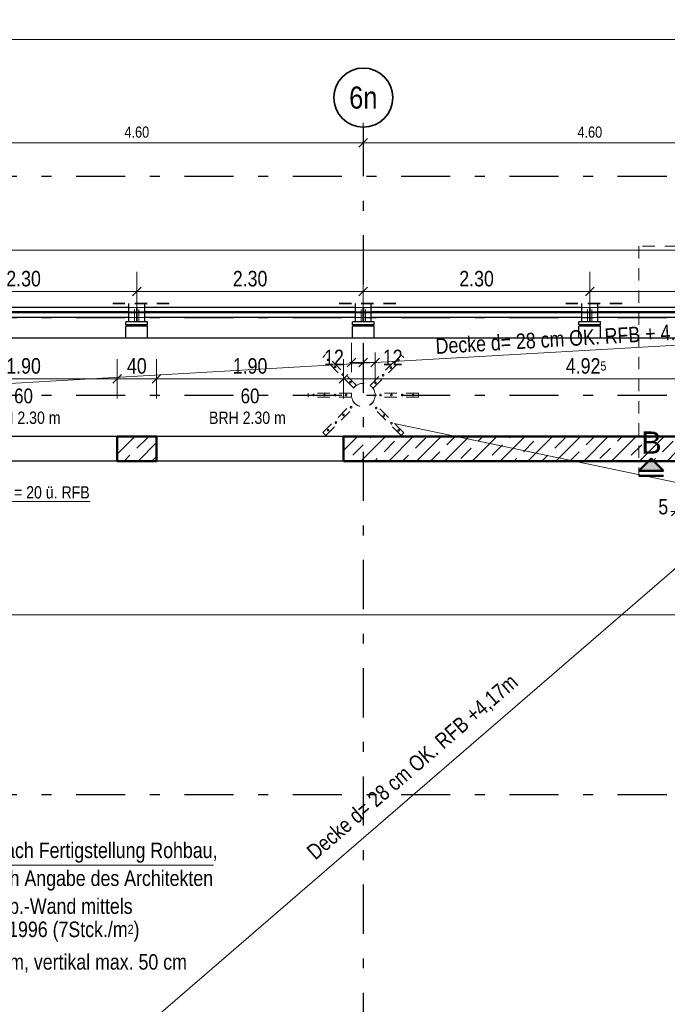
# Model space of a CAD drawing. Header units: millimetres. Extents: x 0 to 102, y -15 to 47.
# Tile 56 of 103: x 17.87 to 24.44, y 30.09 to 40.1. Entities that reach past the tile are written whole.
import ezdxf
from ezdxf.enums import TextEntityAlignment as Align

# ---------------------------------------------------------------- set-up
doc = ezdxf.new("R2010")
doc.units = ezdxf.units.MM
for name, pattern in [('DASHDOT', [1, 0.5, -0.25, 0, -0.25]), ('DASHDOTX2', [2, 1, -0.5, 0, -0.5]), ('HIDDEN', [0.375, 0.25, -0.125])]:
    doc.linetypes.add(name, pattern=pattern)
doc.layers.add('Achsen', color=7, linetype='Continuous', lineweight=20)
doc.layers.add('Schraffuren', color=7, linetype='Continuous', lineweight=20)
doc.styles.add('Arial', font='arial.ttf')
doc.styles.add('Arial Narrow', font='ARIALN.TTF')
doc.dimstyles.new('Arch_Strakon_dimstyle', dxfattribs={"dimtxt": 15.75, "dimasz": 1, "dimexe": 1.25, "dimexo": 0.0625, "dimgap": 1, "dimtad": 0, "dimzin": 12, "dimdsep": 46, "dimtxsty": 'Arial Narrow', "dimblk": 'Arrowhead_Tick', "dimsah": 1, "dimcen": 0, "dimse1": 1, "dimse2": 1, "dimclrd": 6, "dimclrt": 2, "dimazin": 0, "dimtfac": 1, "dimtdec": 4, "dimtmove": 0, "dimatfit": 3, "dimldrblk": 'NONE', "dimfxl": 1, "dimtvp": 1, "dimtolj": 1, "dimtzin": 0, "dimlwd": 13, "dimarcsym": 2})
pattern_1 = [(45, (0, 0), (-0.1414214, 0.1414214), [0.15, -0.1]), (45, (-0.07071, 0.07071), (-0.1414214, 0.1414214), [])]

# ---------------------------------------------------------------- blocks, each defined once
blk = doc.blocks.new('Arrowhead_Tick')
at = {"color": 0, "linetype": 'Continuous', "lineweight": -2}
for p, q in [((0, 20), (0, -10)), ((-1, 0), (0, 0)), ((10, 0), (0, 0))]:
    blk.add_line(p, q, dxfattribs=at)
at = {"color": 2, "linetype": 'Continuous', "lineweight": 35}
blk.add_line((4.4, 4.4), (-4.4, -4.4), dxfattribs=at)
blk = doc.blocks.new('*D23')
at = {"layer": 'Achsen', "color": 6, "linetype": 'Continuous', "lineweight": 13}
blk.add_line((16.766, 38.85), (21.346, 38.85), dxfattribs=at)
at = {"layer": 'Defpoints', "color": 0}
for p in [(16.756, 39.009), (21.356, 39.009), (21.356, 38.85)]:
    blk.add_point(p, dxfattribs=at)
at = {"layer": 'Achsen', "color": 6, "lineweight": 13, "xscale": 0.01, "yscale": 0.01, "zscale": 0.01}
blk.add_blockref('Arrowhead_Tick', (21.356, 38.85), dxfattribs=at)
at = {"layer": 'Achsen', "color": 6, "lineweight": 13, "xscale": 0.01, "yscale": 0.01, "zscale": 0.01, "rotation": 180}
blk.add_blockref('Arrowhead_Tick', (16.756, 38.85), dxfattribs=at)
at = {"layer": 'Achsen', "color": 3, "lineweight": 35, "insert": (19.056, 38.957), "char_height": 0.1125, "attachment_point": 5, "style": 'Arial Narrow'}
blk.add_mtext('\\A1;4.60', dxfattribs=at)
blk = doc.blocks.new('_None')
blk = doc.blocks.new('*D24')
at = {"layer": 'Achsen', "color": 6, "linetype": 'Continuous', "lineweight": 13}
blk.add_line((21.366, 38.85), (25.946, 38.85), dxfattribs=at)
at = {"layer": 'Defpoints', "color": 0}
for p in [(21.356, 39.009), (25.956, 39.009), (25.956, 38.85)]:
    blk.add_point(p, dxfattribs=at)
at = {"layer": 'Achsen', "color": 6, "lineweight": 13, "xscale": 0.01, "yscale": 0.01, "zscale": 0.01}
blk.add_blockref('Arrowhead_Tick', (25.956, 38.85), dxfattribs=at)
at = {"layer": 'Achsen', "color": 6, "lineweight": 13, "xscale": 0.01, "yscale": 0.01, "zscale": 0.01, "rotation": 180}
blk.add_blockref('Arrowhead_Tick', (21.356, 38.85), dxfattribs=at)
at = {"layer": 'Achsen', "color": 3, "lineweight": 35, "insert": (23.656, 38.957), "char_height": 0.1125, "attachment_point": 5, "style": 'Arial Narrow'}
blk.add_mtext('\\A1;4.60', dxfattribs=at)
blk = doc.blocks.new('*D74')
at = {"layer": 'Achsen', "color": 6, "linetype": 'Continuous', "lineweight": 13}
blk.add_line((8.645, 34.05), (25.82, 34.05), dxfattribs=at)
at = {"layer": 'Defpoints', "color": 0}
for p in [(8.635, 35.473), (25.83, 34.05), (25.83, 33.232)]:
    blk.add_point(p, dxfattribs=at)
at = {"layer": 'Achsen', "color": 6, "lineweight": 13, "xscale": 0.01, "yscale": 0.01, "zscale": 0.01}
blk.add_blockref('Arrowhead_Tick', (25.83, 34.05), dxfattribs=at)
at = {"layer": 'Achsen', "color": 6, "lineweight": 13, "xscale": 0.01, "yscale": 0.01, "zscale": 0.01, "rotation": 180}
blk.add_blockref('Arrowhead_Tick', (8.635, 34.05), dxfattribs=at)
at = {"layer": 'Achsen', "color": 2, "lineweight": 35, "insert": (17.233, 34.18), "char_height": 0.1575, "attachment_point": 5, "style": 'Arial Narrow'}
blk.add_mtext('\\A1;17.19{\\A1;\\H.6x;\\S5;}', dxfattribs=at)
blk = doc.blocks.new('*D148')
at = {"layer": 'Achsen', "color": 6, "linetype": 'Continuous', "lineweight": 13}
blk.add_line((8.395, 37.756), (26.07, 37.756), dxfattribs=at)
at = {"layer": 'Defpoints', "color": 0}
for p in [(26.08, 37.756), (8.385, 35.864), (26.08, 30.732)]:
    blk.add_point(p, dxfattribs=at)
at = {"layer": 'Achsen', "color": 6, "lineweight": 13, "xscale": 0.01, "yscale": 0.01, "zscale": 0.01}
blk.add_blockref('Arrowhead_Tick', (26.08, 37.756), dxfattribs=at)
at = {"layer": 'Achsen', "color": 6, "lineweight": 13, "xscale": 0.01, "yscale": 0.01, "zscale": 0.01, "rotation": 180}
blk.add_blockref('Arrowhead_Tick', (8.385, 37.756), dxfattribs=at)
at = {"layer": 'Achsen', "color": 2, "lineweight": 35, "insert": (17.233, 37.886), "char_height": 0.1575, "attachment_point": 5, "style": 'Arial Narrow'}
blk.add_mtext('\\A1;17.69{\\A1;\\H.6x;\\S5;}', dxfattribs=at)
blk = doc.blocks.new('*D213')
at = {"layer": 'Achsen', "color": 6, "linetype": 'Continuous', "lineweight": 13}
blk.add_line((18.866, 36.45), (19.246, 36.45), dxfattribs=at)
at = {"layer": 'Defpoints', "color": 0}
for p in [(19.256, 36.45), (18.856, 35.864), (19.256, 35.864)]:
    blk.add_point(p, dxfattribs=at)
at = {"layer": 'Achsen', "color": 6, "lineweight": 13, "xscale": 0.01, "yscale": 0.01, "zscale": 0.01}
blk.add_blockref('Arrowhead_Tick', (19.256, 36.45), dxfattribs=at)
at = {"layer": 'Achsen', "color": 6, "lineweight": 13, "xscale": 0.01, "yscale": 0.01, "zscale": 0.01, "rotation": 180}
blk.add_blockref('Arrowhead_Tick', (18.856, 36.45), dxfattribs=at)
at = {"layer": 'Achsen', "color": 2, "lineweight": 35, "insert": (19.056, 36.58), "char_height": 0.1575, "attachment_point": 5, "style": 'Arial Narrow'}
blk.add_mtext('\\A1;40', dxfattribs=at)
blk = doc.blocks.new('*D214')
at = {"layer": 'Achsen', "color": 6, "linetype": 'Continuous', "lineweight": 13}
blk.add_line((21.166, 36.45), (26.07, 36.45), dxfattribs=at)
at = {"layer": 'Defpoints', "color": 0}
for p in [(26.08, 36.45), (21.156, 35.864), (26.08, 35.864)]:
    blk.add_point(p, dxfattribs=at)
at = {"layer": 'Achsen', "color": 6, "lineweight": 13, "xscale": 0.01, "yscale": 0.01, "zscale": 0.01}
blk.add_blockref('Arrowhead_Tick', (26.08, 36.45), dxfattribs=at)
at = {"layer": 'Achsen', "color": 6, "lineweight": 13, "xscale": 0.01, "yscale": 0.01, "zscale": 0.01, "rotation": 180}
blk.add_blockref('Arrowhead_Tick', (21.156, 36.45), dxfattribs=at)
at = {"layer": 'Achsen', "color": 2, "lineweight": 35, "insert": (23.618, 36.58), "char_height": 0.1575, "attachment_point": 5, "style": 'Arial Narrow'}
blk.add_mtext('\\A1;4.92{\\A1;\\H.6x;\\S5;}', dxfattribs=at)
blk = doc.blocks.new('*D218')
at = {"layer": 'Achsen', "color": 6, "linetype": 'Continuous', "lineweight": 13}
blk.add_line((16.966, 36.45), (18.846, 36.45), dxfattribs=at)
at = {"layer": 'Defpoints', "color": 0}
for p in [(18.856, 36.45), (16.956, 35.864), (18.856, 35.864)]:
    blk.add_point(p, dxfattribs=at)
at = {"layer": 'Achsen', "color": 6, "lineweight": 13, "xscale": 0.01, "yscale": 0.01, "zscale": 0.01}
blk.add_blockref('Arrowhead_Tick', (18.856, 36.45), dxfattribs=at)
at = {"layer": 'Achsen', "color": 6, "lineweight": 13, "xscale": 0.01, "yscale": 0.01, "zscale": 0.01, "rotation": 180}
blk.add_blockref('Arrowhead_Tick', (16.956, 36.45), dxfattribs=at)
at = {"layer": 'Achsen', "color": 2, "lineweight": 35, "insert": (17.906, 36.58), "char_height": 0.1575, "attachment_point": 5, "style": 'Arial Narrow'}
blk.add_mtext('\\A1;1.90', dxfattribs=at)
blk = doc.blocks.new('*D219')
at = {"layer": 'Achsen', "color": 6, "linetype": 'Continuous', "lineweight": 13}
blk.add_line((19.266, 36.45), (21.146, 36.45), dxfattribs=at)
at = {"layer": 'Defpoints', "color": 0}
for p in [(21.156, 36.45), (19.256, 35.864), (21.156, 35.864)]:
    blk.add_point(p, dxfattribs=at)
at = {"layer": 'Achsen', "color": 6, "lineweight": 13, "xscale": 0.01, "yscale": 0.01, "zscale": 0.01}
blk.add_blockref('Arrowhead_Tick', (21.156, 36.45), dxfattribs=at)
at = {"layer": 'Achsen', "color": 6, "lineweight": 13, "xscale": 0.01, "yscale": 0.01, "zscale": 0.01, "rotation": 180}
blk.add_blockref('Arrowhead_Tick', (19.256, 36.45), dxfattribs=at)
at = {"layer": 'Achsen', "color": 2, "lineweight": 35, "insert": (20.206, 36.58), "char_height": 0.1575, "attachment_point": 5, "style": 'Arial Narrow'}
blk.add_mtext('\\A1;1.90', dxfattribs=at)
blk = doc.blocks.new('*D224')
at = {"layer": 'Achsen', "color": 6, "linetype": 'Continuous', "lineweight": 13}
blk.add_line((16.766, 37.336), (19.046, 37.336), dxfattribs=at)
at = {"layer": 'Defpoints', "color": 0}
for p in [(19.056, 37.336), (19.056, 36.984), (16.756, 25.495)]:
    blk.add_point(p, dxfattribs=at)
at = {"layer": 'Achsen', "color": 6, "lineweight": 13, "xscale": 0.01, "yscale": 0.01, "zscale": 0.01}
blk.add_blockref('Arrowhead_Tick', (19.056, 37.336), dxfattribs=at)
at = {"layer": 'Achsen', "color": 6, "lineweight": 13, "xscale": 0.01, "yscale": 0.01, "zscale": 0.01, "rotation": 180}
blk.add_blockref('Arrowhead_Tick', (16.756, 37.336), dxfattribs=at)
at = {"layer": 'Achsen', "color": 2, "lineweight": 35, "insert": (17.906, 37.467), "char_height": 0.1575, "attachment_point": 5, "style": 'Arial Narrow'}
blk.add_mtext('\\A1;2.30', dxfattribs=at)
blk = doc.blocks.new('*D225')
at = {"layer": 'Achsen', "color": 6, "linetype": 'Continuous', "lineweight": 13}
blk.add_line((19.066, 37.336), (21.346, 37.336), dxfattribs=at)
at = {"layer": 'Defpoints', "color": 0}
for p in [(21.356, 37.336), (19.056, 36.984), (21.356, 36.984)]:
    blk.add_point(p, dxfattribs=at)
at = {"layer": 'Achsen', "color": 6, "lineweight": 13, "xscale": 0.01, "yscale": 0.01, "zscale": 0.01}
blk.add_blockref('Arrowhead_Tick', (21.356, 37.336), dxfattribs=at)
at = {"layer": 'Achsen', "color": 6, "lineweight": 13, "xscale": 0.01, "yscale": 0.01, "zscale": 0.01, "rotation": 180}
blk.add_blockref('Arrowhead_Tick', (19.056, 37.336), dxfattribs=at)
at = {"layer": 'Achsen', "color": 2, "lineweight": 35, "insert": (20.206, 37.467), "char_height": 0.1575, "attachment_point": 5, "style": 'Arial Narrow'}
blk.add_mtext('\\A1;2.30', dxfattribs=at)
blk = doc.blocks.new('*D226')
at = {"layer": 'Achsen', "color": 6, "linetype": 'Continuous', "lineweight": 13}
blk.add_line((21.366, 37.336), (23.646, 37.336), dxfattribs=at)
at = {"layer": 'Defpoints', "color": 0}
for p in [(23.656, 37.336), (21.356, 36.984), (23.656, 36.984)]:
    blk.add_point(p, dxfattribs=at)
at = {"layer": 'Achsen', "color": 6, "lineweight": 13, "xscale": 0.01, "yscale": 0.01, "zscale": 0.01}
blk.add_blockref('Arrowhead_Tick', (23.656, 37.336), dxfattribs=at)
at = {"layer": 'Achsen', "color": 6, "lineweight": 13, "xscale": 0.01, "yscale": 0.01, "zscale": 0.01, "rotation": 180}
blk.add_blockref('Arrowhead_Tick', (21.356, 37.336), dxfattribs=at)
at = {"layer": 'Achsen', "color": 2, "lineweight": 35, "insert": (22.506, 37.467), "char_height": 0.1575, "attachment_point": 5, "style": 'Arial Narrow'}
blk.add_mtext('\\A1;2.30', dxfattribs=at)
blk = doc.blocks.new('*D227')
at = {"layer": 'Achsen', "color": 6, "linetype": 'Continuous', "lineweight": 13}
blk.add_line((23.666, 37.336), (25.946, 37.336), dxfattribs=at)
at = {"layer": 'Defpoints', "color": 0}
for p in [(25.956, 37.336), (23.656, 36.984), (25.956, 36.984)]:
    blk.add_point(p, dxfattribs=at)
at = {"layer": 'Achsen', "color": 6, "lineweight": 13, "xscale": 0.01, "yscale": 0.01, "zscale": 0.01}
blk.add_blockref('Arrowhead_Tick', (25.956, 37.336), dxfattribs=at)
at = {"layer": 'Achsen', "color": 6, "lineweight": 13, "xscale": 0.01, "yscale": 0.01, "zscale": 0.01, "rotation": 180}
blk.add_blockref('Arrowhead_Tick', (23.656, 37.336), dxfattribs=at)
at = {"layer": 'Achsen', "color": 2, "lineweight": 35, "insert": (24.806, 37.467), "char_height": 0.1575, "attachment_point": 5, "style": 'Arial Narrow'}
blk.add_mtext('\\A1;2.30', dxfattribs=at)
blk = doc.blocks.new('*D398')
at = {"layer": 'Achsen', "color": 6, "linetype": 'Continuous', "lineweight": 13}
blk.add_line((7.395, 39.9), (49.116, 39.9), dxfattribs=at)
at = {"layer": 'Defpoints', "color": 0}
for p in [(49.126, 39.9), (7.385, 36.864), (49.126, 36.865)]:
    blk.add_point(p, dxfattribs=at)
at = {"layer": 'Achsen', "color": 6, "lineweight": 13, "xscale": 0.01, "yscale": 0.01, "zscale": 0.01}
for p, rotation in [((49.126, 39.9), 360), ((7.385, 39.9), 180)]:
    blk.add_blockref('Arrowhead_Tick', p, dxfattribs=dict(at, rotation=rotation))
blk = doc.blocks.new('*D400')
at = {"layer": 'Achsen', "color": 6, "linetype": 'Continuous', "lineweight": 13}
for p, q in [((24.52, 35.1), (24.51, 35.1)), ((24.53, 35.1), (24.58, 35.1)), ((24.59, 35.1), (24.6, 35.1))]:
    blk.add_line(p, q, dxfattribs=at)
at = {"layer": 'Defpoints', "color": 0}
for p in [(24.58, 35.464), (24.53, 35.414), (24.58, 35.1)]:
    blk.add_point(p, dxfattribs=at)
at = {"layer": 'Achsen', "color": 6, "lineweight": 13, "xscale": 0.01, "yscale": 0.01, "zscale": 0.01}
blk.add_blockref('Arrowhead_Tick', (24.53, 35.1), dxfattribs=at)
at = {"layer": 'Achsen', "color": 6, "lineweight": 13, "xscale": 0.01, "yscale": 0.01, "zscale": 0.01, "rotation": 180}
blk.add_blockref('Arrowhead_Tick', (24.58, 35.1), dxfattribs=at)
at = {"layer": 'Achsen', "color": 2, "lineweight": 35, "insert": (24.402, 35.15), "char_height": 0.1575, "attachment_point": 5, "style": 'Arial Narrow'}
blk.add_mtext('\\A1;5', dxfattribs=at)
blk = doc.blocks.new('*D430')
at = {"color": 6, "linetype": 'Continuous', "lineweight": 13}
for p, q in [((21.226, 36.617), (21.216, 36.617)), ((21.236, 36.617), (21.356, 36.617)), ((21.366, 36.617), (21.376, 36.617))]:
    blk.add_line(p, q, dxfattribs=at)
at = {"layer": 'Defpoints', "color": 0}
for p in [(21.356, 36.617), (21.236, 36.264), (21.356, 36.284)]:
    blk.add_point(p, dxfattribs=at)
at = {"color": 6, "lineweight": 13, "xscale": 0.01, "yscale": 0.01, "zscale": 0.01}
blk.add_blockref('Arrowhead_Tick', (21.236, 36.617), dxfattribs=at)
at = {"color": 6, "lineweight": 13, "xscale": 0.01, "yscale": 0.01, "zscale": 0.01, "rotation": 180}
blk.add_blockref('Arrowhead_Tick', (21.356, 36.617), dxfattribs=at)
at = {"color": 2, "lineweight": 35, "insert": (21.058, 36.667), "char_height": 0.1575, "attachment_point": 5, "style": 'Arial Narrow'}
blk.add_mtext('\\A1;12', dxfattribs=at)
blk = doc.blocks.new('*D431')
at = {"color": 6, "linetype": 'Continuous', "lineweight": 13}
for p, q in [((21.346, 36.617), (21.336, 36.617)), ((21.356, 36.617), (21.476, 36.617)), ((21.486, 36.617), (21.496, 36.617))]:
    blk.add_line(p, q, dxfattribs=at)
at = {"layer": 'Defpoints', "color": 0}
for p in [(21.476, 36.617), (21.356, 36.284), (21.476, 36.264)]:
    blk.add_point(p, dxfattribs=at)
at = {"color": 6, "lineweight": 13, "xscale": 0.01, "yscale": 0.01, "zscale": 0.01}
blk.add_blockref('Arrowhead_Tick', (21.356, 36.617), dxfattribs=at)
at = {"color": 6, "lineweight": 13, "xscale": 0.01, "yscale": 0.01, "zscale": 0.01, "rotation": 180}
blk.add_blockref('Arrowhead_Tick', (21.476, 36.617), dxfattribs=at)
at = {"color": 2, "lineweight": 35, "insert": (21.654, 36.667), "char_height": 0.1575, "attachment_point": 5, "style": 'Arial Narrow'}
blk.add_mtext('\\A1;12', dxfattribs=at)
blk = doc.blocks.new('*D516')
at = {"color": 6, "linetype": 'Continuous', "lineweight": 13}
blk.add_line((6.974, 30.204), (6.974, 32.214), dxfattribs=at)
at = {"layer": 'Defpoints', "color": 0}
for p in [(6.974, 32.224), (28.076, 32.224), (7.265, 30.194)]:
    blk.add_point(p, dxfattribs=at)
at = {"color": 6, "lineweight": 13, "xscale": 0.01, "yscale": 0.01, "zscale": 0.01}
for p, rotation in [((6.974, 32.224), 89.99999999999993), ((6.974, 30.194), 269.9999999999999)]:
    blk.add_blockref('Arrowhead_Tick', p, dxfattribs=dict(at, rotation=rotation))
at = {"color": 2, "lineweight": 35, "insert": (6.843, 31.209), "char_height": 0.1575, "attachment_point": 5, "rotation": 90, "style": 'Arial Narrow'}
blk.add_mtext('\\A1;2.03', dxfattribs=at)
blk = doc.blocks.new('*D568')
at = {"color": 6, "linetype": 'Continuous', "lineweight": 13}
blk.add_line((6.974, 32.234), (6.974, 34.244), dxfattribs=at)
at = {"layer": 'Defpoints', "color": 0}
for p in [(6.974, 34.254), (7.265, 34.254), (28.076, 32.224)]:
    blk.add_point(p, dxfattribs=at)
at = {"color": 6, "lineweight": 13, "xscale": 0.01, "yscale": 0.01, "zscale": 0.01}
for p, rotation in [((6.974, 34.254), 90.0000000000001), ((6.974, 32.224), 270.0000000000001)]:
    blk.add_blockref('Arrowhead_Tick', p, dxfattribs=dict(at, rotation=rotation))
at = {"color": 2, "lineweight": 35, "insert": (6.843, 33.239), "char_height": 0.1575, "attachment_point": 5, "rotation": 90, "style": 'Arial Narrow'}
blk.add_mtext('\\A1;2.03', dxfattribs=at)

msp = doc.modelspace()

# ---------------------------------------------------------------- hatches: boundary and pattern name
at = {"lineweight": 13, "true_color": 0x0000ff}
msp.add_hatch(color=5, dxfattribs=at).paths.add_polyline_path([(24.279992, 35.6394708), (24.154992, 35.5144708), (24.404992, 35.5144708)])
at = {"layer": 'Schraffuren', "lineweight": 13}
h = msp.add_hatch(dxfattribs=at)
h.set_pattern_fill('bB', color=6, scale=0.01, angle=45, style=0, pattern_type=2)
h.set_pattern_definition(pattern_1)
h.paths.add_polyline_path([(19.2552999, 35.8644683), (19.2552999, 35.6144708), (18.8552999, 35.6144708), (18.8552999, 35.8644708)])
h = msp.add_hatch(dxfattribs=at)
h.set_pattern_fill('bB', color=6, scale=0.01, angle=45, style=0, pattern_type=2)
h.set_pattern_definition(pattern_1)
h.paths.add_polyline_path([(24.5302999, 35.8644703), (24.5302999, 35.6144708), (21.1552999, 35.6144708), (21.1552999, 35.8644708)])

# ---------------------------------------------------------------- linework, layer by layer
at = {"color": 9, "linetype": 'HIDDEN', "lineweight": 0, "ltscale": 0.5}
for p, q in [((37.142332, 37.7982244), (24.154992, 37.7982244)), ((24.154992, 37.7982244), (24.154992, 35.4644708))]:
    msp.add_line(p, q, dxfattribs=at)
at = {"color": 2, "linetype": 'HIDDEN', "lineweight": 35, "ltscale": 0.5}
for p, q in [((19.3857424, 37.2141182), (18.7257424, 37.2141182)), ((21.6857195, 37.2141182), (21.0257195, 37.2141182)), ((23.9857424, 37.2141182), (23.3257424, 37.2141182))]:
    msp.add_line(p, q, dxfattribs=at)
at = {"color": 6, "linetype": 'HIDDEN', "lineweight": 13, "ltscale": 0.5}
for p, q in [((19.0525558, 37.1744743), (18.9757424, 37.1744743)), ((19.0525558, 37.1300266), (18.9757424, 37.1300263)), ((19.0339924, 37.0294743), (19.0339924, 37.2141182)), ((19.0519924, 37.0294743), (19.0519924, 37.2141182)), ((19.0525558, 37.1299743), (19.0525558, 37.1744743)), ((19.0525558, 37.1189743), (19.0525558, 37.1299743)), ((19.0594924, 37.0294743), (19.0594924, 37.2141182)), ((19.1357424, 37.1744743), (19.0596328, 37.1744743)), ((19.0596328, 37.1299743), (19.0596328, 37.1744743)), ((19.1357424, 37.130027), (19.0596328, 37.1300267)), ((19.0596328, 37.1189743), (19.0596328, 37.1299743)), ((19.0774924, 37.0294743), (19.0774924, 37.2141182)), ((21.3525328, 37.1744743), (21.2757195, 37.1744743)), ((21.3525328, 37.1300374), (21.2757195, 37.1300371)), ((21.3339695, 37.0294743), (21.3339695, 37.2141182)), ((21.3519695, 37.0294743), (21.3519695, 37.2141182)), ((21.3525328, 37.1299743), (21.3525328, 37.1744743)), ((21.3525328, 37.1189743), (21.3525328, 37.1299743)), ((21.3594695, 37.0294743), (21.3594695, 37.2141182)), ((21.4357195, 37.1744743), (21.3596558, 37.1744743)), ((21.3596558, 37.1299743), (21.3596558, 37.1744743)), ((21.4357195, 37.1300378), (21.3596558, 37.1300374)), ((21.3596558, 37.1189743), (21.3596558, 37.1299743)), ((21.3774695, 37.0294743), (21.3774695, 37.2141182)), ((23.6525558, 37.1744743), (23.5757424, 37.1744743)), ((23.6525558, 37.1300482), (23.5757424, 37.1300478)), ((23.6339924, 37.0294743), (23.6339924, 37.2141182)), ((23.6519924, 37.0294743), (23.6519924, 37.2141182)), ((23.6525558, 37.1299743), (23.6525558, 37.1744743)), ((23.6525558, 37.1189743), (23.6525558, 37.1299743)), ((23.6594924, 37.0294743), (23.6594924, 37.2141182)), ((23.7357424, 37.1744743), (23.6596406, 37.1744743)), ((23.6596406, 37.1299743), (23.6596406, 37.1744743)), ((23.7357424, 37.1300486), (23.6596406, 37.1300482)), ((23.6596406, 37.1189743), (23.6596406, 37.1299743)), ((23.6774924, 37.0294743), (23.6774924, 37.2141182)), ((19.0525558, 37.1189743), (18.9757424, 37.1189743)), ((19.0525558, 37.0744743), (18.9757424, 37.0744743)), ((19.0525558, 37.0744743), (19.0525558, 37.1189743)), ((19.1357424, 37.1189743), (19.0596328, 37.1189743)), ((19.0596328, 37.0744743), (19.0596328, 37.1189743)), ((19.1357424, 37.0744743), (19.0596328, 37.0744743)), ((21.3525328, 37.1189743), (21.2757195, 37.1189743)), ((21.3525328, 37.0744743), (21.2757195, 37.0744743)), ((21.3525328, 37.0744743), (21.3525328, 37.1189743)), ((21.4357195, 37.1189743), (21.3596558, 37.1189743)), ((21.3596558, 37.0744743), (21.3596558, 37.1189743)), ((21.4357195, 37.0744743), (21.3596558, 37.0744743)), ((23.6525558, 37.1189743), (23.5757424, 37.1189743)), ((23.6525558, 37.0744743), (23.5757424, 37.0744743)), ((23.6525558, 37.0744743), (23.6525558, 37.1189743)), ((23.7357424, 37.1189743), (23.6596406, 37.1189743)), ((23.6596406, 37.0744743), (23.6596406, 37.1189743)), ((23.7357424, 37.0744743), (23.6596406, 37.0744743)), ((20.9441833, 36.6677229), (20.9724676, 36.6960071)), ((21.0997468, 36.5121594), (20.9441833, 36.6677229)), ((21.1280311, 36.5404436), (20.9724676, 36.6960071)), ((21.5819936, 36.5390294), (21.7375571, 36.6945929)), ((21.6102779, 36.5107452), (21.7658414, 36.6663087)), ((21.7658414, 36.6663087), (21.7375571, 36.6945929)), ((21.2835946, 36.3848802), (21.1280311, 36.5404436)), ((21.4264301, 36.3834659), (21.5819936, 36.5390294)), ((21.2553103, 36.3565959), (21.0997468, 36.5121594)), ((21.4547144, 36.3551817), (21.6102779, 36.5107452)), ((21.2553103, 36.3565959), (21.2835946, 36.3848802)), ((21.4547144, 36.3551817), (21.4264301, 36.3834659)), ((21.0157195, 36.304471), (20.7957195, 36.304471)), ((20.7957195, 36.264471), (20.7957195, 36.304471)), ((21.0157195, 36.264471), (20.7957195, 36.264471)), ((21.2357195, 36.304471), (21.0157195, 36.304471)), ((21.2357195, 36.264471), (21.0157195, 36.264471)), ((21.2357195, 36.264471), (21.2357195, 36.304471)), ((21.6957195, 36.304471), (21.4757195, 36.304471)), ((21.4757195, 36.264471), (21.4757195, 36.304471)), ((21.6957195, 36.264471), (21.4757195, 36.264471)), ((21.9157195, 36.304471), (21.6957195, 36.304471)), ((21.9157195, 36.264471), (21.6957195, 36.264471)), ((21.9157195, 36.264471), (21.9157195, 36.304471)), ((21.101161, 36.0581968), (21.2567245, 36.2137603)), ((21.1294453, 36.0299125), (21.2850088, 36.185476)), ((21.2850088, 36.185476), (21.2567245, 36.2137603)), ((21.4278443, 36.1840618), (21.4561286, 36.2123461)), ((21.5834078, 36.0284983), (21.4278443, 36.1840618)), ((21.6116921, 36.0567826), (21.4561286, 36.2123461)), ((20.9455975, 35.9026333), (21.101161, 36.0581968)), ((20.9738818, 35.8743491), (21.1294453, 36.0299125)), ((21.7389713, 35.8729348), (21.5834078, 36.0284983)), ((21.7672556, 35.9012191), (21.6116921, 36.0567826)), ((20.9738818, 35.8743491), (20.9455975, 35.9026333)), ((21.7389713, 35.8729348), (21.7672556, 35.9012191))]:
    msp.add_line(p, q, dxfattribs=at)
at = {"color": 4, "linetype": 'Continuous', "lineweight": 50}
for p, q in [((18.8552999, 35.6144708), (18.8552999, 35.8644708)), ((19.2552999, 35.8644683), (18.8552999, 35.8644682)), ((19.2552652, 35.6144708), (19.2552652, 35.8644708)), ((21.1552999, 35.6144708), (21.1552999, 35.8644708)), ((24.5302999, 35.8644703), (21.1552999, 35.864469)), ((24.279992, 35.6394708), (24.154992, 35.5144708)), ((24.404992, 35.5144708), (24.279992, 35.6394708)), ((19.2552999, 35.6144708), (18.8552999, 35.6144708)), ((24.5302999, 35.6144708), (21.1552999, 35.6144708)), ((24.154992, 35.5144708), (24.404992, 35.5144708))]:
    msp.add_line(p, q, dxfattribs=at)
at = {"color": 4, "linetype": 'DASHDOT', "lineweight": 50, "ltscale": 0.5}
msp.add_line((24.154992, 35.4644708), (37.142332, 35.4644708), dxfattribs=at)
at = {"color": 6, "linetype": 'HIDDEN', "lineweight": 13, "ltscale": 0.5}
for centre, radius in [((20.9972163, 36.6429741), 0.008), ((21.7128084, 36.6415599), 0.008), ((21.0693412, 36.5708492), 0.008), ((21.6350266, 36.5637782), 0.008), ((21.147123, 36.4930675), 0.008), ((21.5572449, 36.4859964), 0.008), ((21.2249047, 36.4152857), 0.008), ((21.3557195, 36.284471), 0.12), ((21.4794631, 36.4082147), 0.008), ((20.8507195, 36.284471), 0.008), ((20.9607195, 36.284471), 0.008), ((21.0707195, 36.284471), 0.008), ((21.1807195, 36.284471), 0.008), ((21.5307195, 36.284471), 0.008), ((21.6407195, 36.284471), 0.008), ((21.7507195, 36.284471), 0.008), ((21.8607195, 36.284471), 0.008), ((21.2319758, 36.1607273), 0.008), ((21.4865342, 36.1536562), 0.008), ((21.154194, 36.0829456), 0.008), ((21.564316, 36.0758745), 0.008), ((20.9986305, 35.9273821), 0.008), ((21.0764123, 36.0051638), 0.008), ((21.6420977, 35.9980927), 0.008), ((21.7142226, 35.9259679), 0.008)]:
    msp.add_circle(centre, radius, dxfattribs=at)
at = {"color": 9, "linetype": 'Continuous', "lineweight": 0}
for centre in [(18.8556623, 35.8644682), (19.2556662, 35.8644683), (21.1556662, 35.864469)]:
    msp.add_circle(centre, 0.00111, dxfattribs=at)
at = {"layer": 'Achsen', "color": 3, "linetype": 'DASHDOTX2', "lineweight": 25, "ltscale": 0.5}
for p, q in [((21.3556957, 39.0086435), (21.3556957, 11.9806051)), ((5.2386957, 38.509471), (50.913591, 38.509471)), ((5.2386957, 37.074471), (50.913591, 37.074471)), ((5.2386957, 36.284471), (50.913591, 36.284471)), ((5.2386957, 32.224471), (50.913591, 32.224471))]:
    msp.add_line(p, q, dxfattribs=at)
at = {"layer": 'Achsen', "color": 3, "linetype": 'Continuous', "lineweight": 25}
for p, q in [((18.9757424, 37.1744743), (16.8357128, 37.1744743)), ((18.9757424, 37.1300263), (16.8357128, 37.1300162)), ((18.9757424, 37.0294743), (18.9757424, 37.2141182)), ((19.1357424, 37.0294743), (19.1357424, 37.2141182)), ((21.2757195, 37.1744743), (19.1357424, 37.1744743)), ((21.2757195, 37.1300371), (19.1357424, 37.130027)), ((21.2757195, 37.0294743), (21.2757195, 37.2141182)), ((21.4357195, 37.0294743), (21.4357195, 37.2141182)), ((23.5757424, 37.1744743), (21.4357195, 37.1744743)), ((23.5757424, 37.1300478), (21.4357195, 37.1300378)), ((23.5757424, 37.0294743), (23.5757424, 37.2141182)), ((23.7357424, 37.0294743), (23.7357424, 37.2141182)), ((25.8757272, 37.1744743), (23.7357424, 37.1744743)), ((25.8757272, 37.1300586), (23.7357424, 37.1300486)), ((18.9757424, 37.1189743), (16.8357128, 37.1189743)), ((18.9757424, 37.0744743), (16.8357128, 37.0744743)), ((18.9757424, 37.0294743), (18.9457424, 37.0294743)), ((18.9457424, 36.9994743), (18.9457424, 37.0294743)), ((19.1357424, 37.0294743), (18.9757424, 37.0294743)), ((21.2757195, 37.1189743), (19.1357424, 37.1189743)), ((21.2757195, 37.0744743), (19.1357424, 37.0744743)), ((19.1657424, 37.0294743), (19.1357424, 37.0294743)), ((19.1657424, 36.9994743), (19.1657424, 37.0294743)), ((21.2757195, 37.0294743), (21.2457195, 37.0294743)), ((21.2457195, 36.9994743), (21.2457195, 37.0294743)), ((21.4357195, 37.0294743), (21.2757195, 37.0294743)), ((23.5757424, 37.1189743), (21.4357195, 37.1189743)), ((23.5757424, 37.0744743), (21.4357195, 37.0744743)), ((21.4657195, 37.0294743), (21.4357195, 37.0294743)), ((21.4657195, 36.9994743), (21.4657195, 37.0294743)), ((23.5757424, 37.0294743), (23.5457424, 37.0294743)), ((23.5457424, 36.9994743), (23.5457424, 37.0294743)), ((23.7357424, 37.0294743), (23.5757424, 37.0294743)), ((25.8757272, 37.1189743), (23.7357424, 37.1189743)), ((25.8757272, 37.0744743), (23.7357424, 37.0744743)), ((23.7657424, 37.0294743), (23.7357424, 37.0294743)), ((23.7657424, 36.9994743), (23.7657424, 37.0294743)), ((19.1657424, 36.9995426), (18.9457424, 36.999541)), ((19.1657424, 36.9844743), (18.9457424, 36.9844743)), ((18.9457424, 36.8644743), (18.9457424, 36.9844743)), ((19.1657424, 36.8644743), (19.1657424, 36.9844743)), ((21.4657195, 36.9995595), (21.2457195, 36.9995579)), ((21.4657195, 36.9844743), (21.2457195, 36.9844743)), ((21.2457195, 36.8644743), (21.2457195, 36.9844743)), ((21.4657195, 36.8644743), (21.4657195, 36.9844743)), ((23.7657424, 36.9995765), (23.5457424, 36.9995748)), ((23.7657424, 36.9844743), (23.5457424, 36.9844743)), ((23.5457424, 36.8644743), (23.5457424, 36.9844743)), ((23.7657424, 36.8644743), (23.7657424, 36.9844743)), ((25.8302999, 36.8644737), (8.0052985, 36.8644737)), ((18.8552999, 35.8644682), (16.9552999, 35.8644674)), ((21.1552999, 35.864469), (19.2552999, 35.8644683)), ((18.8552999, 35.6144708), (16.9552999, 35.6144708)), ((21.1552999, 35.6144708), (19.2552999, 35.6144708))]:
    msp.add_line(p, q, dxfattribs=at)
at = {"layer": 'Achsen', "color": 5, "linetype": 'Continuous', "lineweight": 18}
for p, q in [((8.3852865, 35.8644708), (25.8302985, 36.8644743)), ((27.8542613, 34.702465), (21.6708219, 35.9946142)), ((7.3852992, 19.7044708), (26.0802999, 35.8644708)), ((18.5809209, 35.2042948), (16.4373851, 35.2042948)), ((19.8351834, 31.5049796), (15.1293311, 31.5049796))]:
    msp.add_line(p, q, dxfattribs=at)
at = {"layer": 'Achsen', "color": 2, "linetype": 'Continuous', "lineweight": 35}
msp.add_circle((21.3556957, 39.3086435), 0.3, dxfattribs=at)
at = {"layer": 'Achsen', "color": 9, "linetype": 'Continuous', "lineweight": 0}
for centre in [(19.0557424, 36.9844743), (21.3557195, 36.9844743), (23.6557424, 36.9844743)]:
    msp.add_circle(centre, 0.00111, dxfattribs=at)

# ---------------------------------------------------------------- texts
at = {"color": 4, "lineweight": 50, "style": 'Arial'}
msp.add_text('B', height=0.225, dxfattribs=at).set_placement((24.176492, 35.6894708))
at = {"color": 3, "lineweight": 25, "style": 'Arial Narrow'}
msp.add_text('2 x WS 5x5x13,  UK = 20 ü. RFB', height=0.125, dxfattribs=at).set_placement((16.4879954, 35.2334013))
at = {"layer": 'Achsen', "color": 4, "lineweight": 50, "style": 'Arial Narrow'}
msp.add_text('6n', height=0.225, dxfattribs=at).set_placement((21.3556957, 39.3086435), align=Align.MIDDLE_CENTER)
at = {"layer": 'Achsen', "color": 2, "lineweight": 35, "style": 'Arial Narrow'}
for s, rotation, p in [('Decke d= 28 cm OK. RFB + 4.17 m', 3.40608, (22.0946781, 36.7020277)), ('Decke d= 28 cm OK. RFB +4,17m', 40.8402, (20.8685677, 31.5526652))]:
    msp.add_text(s, height=0.1575, rotation=rotation, dxfattribs=at).set_placement(p)
at = {"layer": 'Achsen', "color": 3, "lineweight": 25, "style": 'Arial Narrow'}
for p in [(17.5012681, 35.9915771), (19.7889994, 35.9915771)]:
    msp.add_text('BRH 2.30 m', height=0.125, dxfattribs=at).set_placement(p)
at = {"layer": 'Achsen', "color": 2, "lineweight": 35, "style": 'Arial Narrow'}
for s, p in [('Errichtung Mauerwerkswand nach Fertigstellung Rohbau,', (15.2823567, 31.5787157)), ('KS-Mauerwerk d= 11,5 cm nach Angabe des Architekten', (15.2823567, 31.2952157)), ('Anschluss Vorsatzschale an Stb.-Wand mittels', (15.2823567, 31.0117157)), ('Abstände: horizontal max. 75 cm, vertikal max. 50 cm', (15.2823567, 30.4447157))]:
    msp.add_text(s, height=0.1575, dxfattribs=at).set_placement(p)
at = {"layer": 'Achsen', "color": 2, "lineweight": 35, "line_spacing_factor": 0.9, "style": 'Arial Narrow'}
for s, insert, char_height, attachment_point in [('60', (17.9056623, 36.275), 0.15, 5), ('60', (20.2056662, 36.275), 0.15, 5), ('Luftschichtanker nach DIN EN 1996 (7Stck./m{\\A1;\\H.6x;\\S2;})', (15.2823567, 30.7282157), 0.1575, 7)]:
    msp.add_mtext(s, dxfattribs=dict(at, insert=insert, char_height=char_height, attachment_point=attachment_point))

# ---------------------------------------------------------------- dimensions: what is measured, and where the dimension line sits
at = {"lineweight": 35}
for base, p1, p2, override, picture, middle in [((21.3557195, 36.6171368), (21.2357195, 36.264471), (21.3557195, 36.284471), {"dimscale": 0.01, "dimtxt": 15.75, "dimasz": 1, "dimgap": 5, "dimtad": 1, "dimjust": 0, "dimtih": 0, "dimtoh": 0, "dimdec": 5, "dimdsep": 46, "dimtxsty": 'Arial Narrow', "dimclrd": 6, "dimclrt": 2, "dimtix": 0, "dimtofl": 255, "dimtmove": 2, "dimatfit": 2, "dimfxl": 0, "dimfxlon": 0, "dimtvp": 31.746032, "dimlwd": 13}, '*D430', (21.0577445, 36.6671368)), ((21.4757195, 36.6171368), (21.3557195, 36.284471), (21.4757195, 36.264471), {"dimscale": 0.01, "dimtxt": 15.75, "dimasz": 1, "dimgap": 5, "dimtad": 1, "dimjust": 4, "dimtih": 0, "dimtoh": 0, "dimdec": 5, "dimdsep": 46, "dimtxsty": 'Arial Narrow', "dimclrd": 6, "dimclrt": 2, "dimtix": 0, "dimtofl": 255, "dimtmove": 2, "dimatfit": 2, "dimfxl": 0, "dimfxlon": 0, "dimtvp": 31.746032, "dimlwd": 13}, '*D431', (21.6536945, 36.6671368))]:
    dim = msp.add_linear_dim(base=base, p1=p1, p2=p2, text='12', dimstyle='Arch_Strakon_dimstyle', override=override, dxfattribs=at)
    dim.commit()
    dim.dimension.update_dxf_attribs({"geometry": picture, "text_midpoint": middle, "dimtype": 160})
for base, p1, p2, override, picture, middle in [((6.9738705, 34.2544708), (28.0761434, 32.224471), (7.2651485, 34.2544708), {"dimscale": 0.01, "dimtxt": 15.75, "dimasz": 1, "dimgap": 5, "dimtad": 1, "dimjust": 0, "dimtih": 0, "dimtoh": 0, "dimdec": 5, "dimdsep": 46, "dimtxsty": 'Arial Narrow', "dimclrd": 6, "dimclrt": 2, "dimtix": 1, "dimtofl": 255, "dimtmove": 0, "dimatfit": 2, "dimfxl": 0, "dimfxlon": 0, "dimtvp": 31.746032, "dimlwd": 13}, '*D568', (6.9738705, 33.2394709)), ((6.9738705, 32.224471), (7.2651485, 30.1944708), (28.0761434, 32.224471), {"dimscale": 0.01, "dimtxt": 15.75, "dimasz": 1, "dimgap": 5, "dimtad": 1, "dimjust": 0, "dimtih": 0, "dimtoh": 0, "dimdec": 2, "dimdsep": 46, "dimtxsty": 'Arial Narrow', "dimclrd": 6, "dimclrt": 2, "dimtix": 1, "dimtofl": 255, "dimtmove": 0, "dimatfit": 2, "dimfxl": 0, "dimfxlon": 0, "dimtvp": 31.746032, "dimlwd": 13}, '*D516', (6.9738705, 31.2094709))]:
    dim = msp.add_linear_dim(base=base, p1=p1, p2=p2, angle=90, text='2.03', dimstyle='Arch_Strakon_dimstyle', override=override, dxfattribs=at)
    dim.commit()
    dim.dimension.update_dxf_attribs({"geometry": picture, "text_midpoint": middle, "dimtype": 160})
at = {"layer": 'Achsen', "lineweight": 35}
for base, p1, p2, text, override, picture, middle in [((49.1258963, 39.9), (7.3851485, 36.8643243), (49.1258963, 36.8646244), ' ', {"dimscale": 0.01, "dimtxt": 15, "dimasz": 1, "dimgap": 5, "dimtad": 1, "dimjust": 0, "dimtih": 0, "dimtoh": 0, "dimdec": 5, "dimdsep": 46, "dimtxsty": 'Arial Narrow', "dimclrd": 6, "dimclrt": 2, "dimtix": 1, "dimtofl": 255, "dimtmove": 0, "dimatfit": 2, "dimfxl": 0, "dimfxlon": 0, "dimtvp": 33.333333, "dimlwd": 13}, '*D398', (28.2555224, 39.9)), ((21.3556957, 38.85), (16.7556957, 39.0086435), (21.3556957, 39.0086435), '4.60', {"dimscale": 0.01, "dimtxt": 11.25, "dimasz": 1, "dimgap": 5, "dimtad": 1, "dimjust": 0, "dimtih": 0, "dimtoh": 0, "dimdec": 5, "dimdsep": 46, "dimtxsty": 'Arial Narrow', "dimclrd": 6, "dimclrt": 3, "dimtix": 1, "dimtofl": 255, "dimtmove": 0, "dimatfit": 2, "dimfxl": 0, "dimfxlon": 0, "dimtvp": 44.444444, "dimlwd": 13}, '*D23', (19.0556957, 38.85)), ((25.9556957, 38.85), (21.3556957, 39.0086435), (25.9556957, 39.0086435), '4.60', {"dimscale": 0.01, "dimtxt": 11.25, "dimasz": 1, "dimgap": 5, "dimtad": 1, "dimjust": 0, "dimtih": 0, "dimtoh": 0, "dimdec": 5, "dimdsep": 46, "dimtxsty": 'Arial Narrow', "dimclrd": 6, "dimclrt": 3, "dimtix": 1, "dimtofl": 255, "dimtmove": 0, "dimatfit": 2, "dimfxl": 0, "dimfxlon": 0, "dimtvp": 44.444444, "dimlwd": 13}, '*D24', (23.6556957, 38.85)), ((26.0802999, 37.7557019), (8.3852999, 35.8644642), (26.0802999, 30.7317676), '17.69{\\A1;\\H.6x;\\S5;}', {"dimscale": 0.01, "dimtxt": 15.75, "dimasz": 1, "dimgap": 5, "dimtad": 1, "dimjust": 0, "dimtih": 0, "dimtoh": 0, "dimdec": 5, "dimdsep": 46, "dimtxsty": 'Arial Narrow', "dimclrd": 6, "dimclrt": 2, "dimtix": 1, "dimtofl": 255, "dimtmove": 0, "dimatfit": 2, "dimfxl": 0, "dimfxlon": 0, "dimtvp": 31.746032, "dimlwd": 13}, '*D148', (17.2327999, 37.7557019)), ((19.0557424, 37.3364366), (16.7556957, 25.4946243), (19.0557424, 36.9844743), '2.30', {"dimscale": 0.01, "dimtxt": 15.75, "dimasz": 1, "dimgap": 5, "dimtad": 1, "dimjust": 0, "dimtih": 0, "dimtoh": 0, "dimdec": 5, "dimdsep": 46, "dimtxsty": 'Arial Narrow', "dimclrd": 6, "dimclrt": 2, "dimtix": 1, "dimtofl": 255, "dimtmove": 0, "dimatfit": 2, "dimfxl": 0, "dimfxlon": 0, "dimtvp": 31.746032, "dimlwd": 13}, '*D224', (17.9057191, 37.3364366)), ((21.3557195, 37.3364366), (19.0557424, 36.9844743), (21.3557195, 36.9844743), '2.30', {"dimscale": 0.01, "dimtxt": 15.75, "dimasz": 1, "dimgap": 5, "dimtad": 1, "dimjust": 0, "dimtih": 0, "dimtoh": 0, "dimdec": 5, "dimdsep": 46, "dimtxsty": 'Arial Narrow', "dimclrd": 6, "dimclrt": 2, "dimtix": 1, "dimtofl": 255, "dimtmove": 0, "dimatfit": 2, "dimfxl": 0, "dimfxlon": 0, "dimtvp": 31.746032, "dimlwd": 13}, '*D225', (20.2057309, 37.3364366)), ((23.6557424, 37.3364366), (21.3557195, 36.9844743), (23.6557424, 36.9844743), '2.30', {"dimscale": 0.01, "dimtxt": 15.75, "dimasz": 1, "dimgap": 5, "dimtad": 1, "dimjust": 0, "dimtih": 0, "dimtoh": 0, "dimdec": 5, "dimdsep": 46, "dimtxsty": 'Arial Narrow', "dimclrd": 6, "dimclrt": 2, "dimtix": 1, "dimtofl": 255, "dimtmove": 0, "dimatfit": 2, "dimfxl": 0, "dimfxlon": 0, "dimtvp": 31.746032, "dimlwd": 13}, '*D226', (22.5057309, 37.3364366)), ((25.9557272, 37.3364366), (23.6557424, 36.9844743), (25.9557272, 36.9844743), '2.30', {"dimscale": 0.01, "dimtxt": 15.75, "dimasz": 1, "dimgap": 5, "dimtad": 1, "dimjust": 0, "dimtih": 0, "dimtoh": 0, "dimdec": 5, "dimdsep": 46, "dimtxsty": 'Arial Narrow', "dimclrd": 6, "dimclrt": 2, "dimtix": 1, "dimtofl": 255, "dimtmove": 0, "dimatfit": 2, "dimfxl": 0, "dimfxlon": 0, "dimtvp": 31.746032, "dimlwd": 13}, '*D227', (24.8057348, 37.3364366)), ((18.8556623, 36.45), (16.9556623, 35.8644674), (18.8556623, 35.8644682), '1.90', {"dimscale": 0.01, "dimtxt": 15.75, "dimasz": 1, "dimgap": 5, "dimtad": 1, "dimjust": 0, "dimtih": 0, "dimtoh": 0, "dimdec": 5, "dimdsep": 46, "dimtxsty": 'Arial Narrow', "dimclrd": 6, "dimclrt": 2, "dimtix": 1, "dimtofl": 255, "dimtmove": 0, "dimatfit": 2, "dimfxl": 0, "dimfxlon": 0, "dimtvp": 31.746032, "dimlwd": 13}, '*D218', (17.9056623, 36.45)), ((19.2556662, 36.45), (18.8556623, 35.8644682), (19.2556662, 35.8644683), '40', {"dimscale": 0.01, "dimtxt": 15.75, "dimasz": 1, "dimgap": 5, "dimtad": 1, "dimjust": 0, "dimtih": 0, "dimtoh": 0, "dimdec": 5, "dimdsep": 46, "dimtxsty": 'Arial Narrow', "dimclrd": 6, "dimclrt": 2, "dimtix": 1, "dimtofl": 255, "dimtmove": 0, "dimatfit": 2, "dimfxl": 0, "dimfxlon": 0, "dimtvp": 31.746032, "dimlwd": 13}, '*D213', (19.0556643, 36.45)), ((21.1556662, 36.45), (19.2556662, 35.8644683), (21.1556662, 35.864469), '1.90', {"dimscale": 0.01, "dimtxt": 15.75, "dimasz": 1, "dimgap": 5, "dimtad": 1, "dimjust": 0, "dimtih": 0, "dimtoh": 0, "dimdec": 5, "dimdsep": 46, "dimtxsty": 'Arial Narrow', "dimclrd": 6, "dimclrt": 2, "dimtix": 1, "dimtofl": 255, "dimtmove": 0, "dimatfit": 2, "dimfxl": 0, "dimfxlon": 0, "dimtvp": 31.746032, "dimlwd": 13}, '*D219', (20.2056662, 36.45)), ((26.0802999, 36.45), (21.1556662, 35.864469), (26.0802999, 35.8644708), '4.92{\\A1;\\H.6x;\\S5;}', {"dimscale": 0.01, "dimtxt": 15.75, "dimasz": 1, "dimgap": 5, "dimtad": 1, "dimjust": 0, "dimtih": 0, "dimtoh": 0, "dimdec": 5, "dimdsep": 46, "dimtxsty": 'Arial Narrow', "dimclrd": 6, "dimclrt": 2, "dimtix": 1, "dimtofl": 255, "dimtmove": 0, "dimatfit": 2, "dimfxl": 0, "dimfxlon": 0, "dimtvp": 31.746032, "dimlwd": 13}, '*D214', (23.6179831, 36.45)), ((25.8302985, 34.05), (8.6352996, 35.4730519), (25.8302985, 33.2317676), '17.19{\\A1;\\H.6x;\\S5;}', {"dimscale": 0.01, "dimtxt": 15.75, "dimasz": 1, "dimgap": 5, "dimtad": 1, "dimjust": 0, "dimtih": 0, "dimtoh": 0, "dimdec": 5, "dimdsep": 46, "dimtxsty": 'Arial Narrow', "dimclrd": 6, "dimclrt": 2, "dimtix": 1, "dimtofl": 255, "dimtmove": 0, "dimatfit": 2, "dimfxl": 0, "dimfxlon": 0, "dimtvp": 31.746032, "dimlwd": 13}, '*D74', (17.2327991, 34.05)), ((24.5802999, 35.1), (24.5302999, 35.4144708), (24.5802999, 35.4644708), '5', {"dimscale": 0.01, "dimtxt": 15.75, "dimasz": 1, "dimgap": 5, "dimtad": 1, "dimjust": 0, "dimtih": 0, "dimtoh": 0, "dimdec": 5, "dimdsep": 46, "dimtxsty": 'Arial Narrow', "dimclrd": 6, "dimclrt": 2, "dimtix": 0, "dimtofl": 255, "dimtmove": 2, "dimatfit": 2, "dimfxl": 0, "dimfxlon": 0, "dimtvp": 31.746032, "dimlwd": 13}, '*D400', (24.4019374, 35.15))]:
    dim = msp.add_linear_dim(base=base, p1=p1, p2=p2, text=text, dimstyle='Arch_Strakon_dimstyle', override=override, dxfattribs=at)
    dim.commit()
    dim.dimension.update_dxf_attribs({"geometry": picture, "text_midpoint": middle, "dimtype": 160})

doc.saveas('drawing.dxf')
